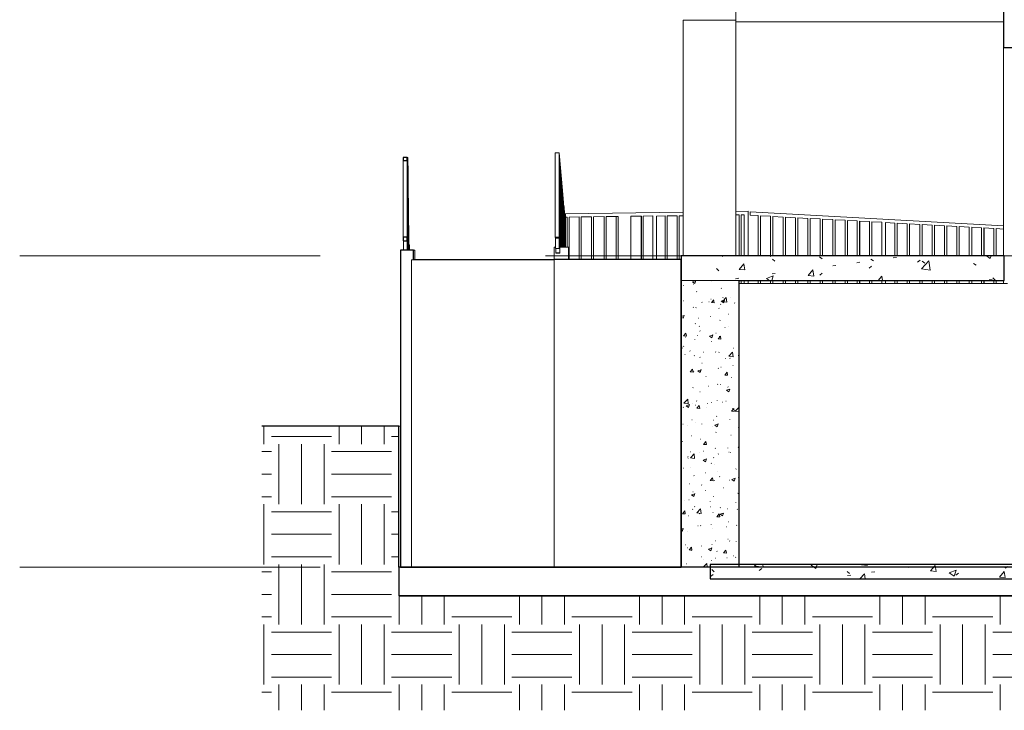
# Model space of a CAD drawing. Header units: millimetres. Extents: x -50720 to 257112, y -21425 to 36888.
# Tile 2 of 6: x 202310 to 212713, y 19340 to 26634. Entities that reach past the tile are written whole.
import ezdxf

# ---------------------------------------------------------------- set-up
doc = ezdxf.new("R2010")
doc.units = ezdxf.units.MM
doc.header["$LTSCALE"] = 500
doc.header["$MEASUREMENT"] = 0
doc.linetypes.add('Centre', pattern=[31.75, 6.35, -4.7625, 15.875, -4.7625])
for name, color, linetype, lineweight in [('A-COLS', 52, 'CONTINUOUS', 9), ('A-FLOR', 192, 'CONTINUOUS', 9), ('A-FLOR-HRAL', 26, 'CONTINUOUS', 9), ('A-FLOR-LEVL', 44, 'CONTINUOUS', 9), ('A-FLOR-PATT', 8, 'CONTINUOUS', 25), ('A-GENM', 13, 'CONTINUOUS', 9), ('A-WALL', 113, 'CONTINUOUS', 9), ('A-WALL-PATT', 111, 'CONTINUOUS', 25), ('C-BLDG-PADS', 91, 'CONTINUOUS', 9), ('C-TOPO', 7, 'CONTINUOUS', 9)]:
    doc.layers.add(name, color=color, linetype=linetype, lineweight=lineweight)
pattern_1 = [(50, (217669.1, 28579.95), (728.737, -63.756), [76.2, -838.2]), (355, (217669.1, 28579.95), (-140.97, 764.23), [60.96, -670.56]), (100.451, (217729.8, 28574.64), (587.77, 700.467), [64.76, -712.36]), (46.184, (217669.1, 28783.15), (1084.316, -168.17), [114.3, -1257.3]), (96.636, (217759.5, 28769.1), (949.61, 989.71), [97.14, -1068.54]), (351.184, (217669.1, 28783.2), (949.62, 989.7), [91.44, -1005.84]), (21, (217770.7, 28732.35), (606.458, -409.06), [76.2, -838.2]), (326, (217770.7, 28732.35), (247.21, 736.753), [60.96, -670.56]), (71.451, (217821.2, 28698.26), (853.67, 327.685), [64.76, -712.36]), (37.5, (217669.1, 28579.95), (12.3547, 338.22), [33.528, -628.904, 33.528, -647.192, -673.1]), (37.5, (217669.1, 28579.95), (12.3547, 338.22), [-1343.152, 33.528, -639.572]), (7.5, (217669.1, 28579.95), (267.279, 400.722), [33.528, -354.584, 33.528, -613.664, -256.54]), (7.5, (217669.1, 28579.95), (267.279, 400.722), [-1035.304, 33.528, -223.012]), (327.5, (217442.52, 28579.95), (542.3633, -22.9153), [33.528, -220.472, 33.528, -1810.512]), (327.5, (217442.52, 28579.95), (542.3633, -22.9153), [-287.528, -758.952, 33.528, -1018.032]), (317.5, (217340.92, 28579.95), (592.517, 101.707), [33.528, -296.672, 33.528, -1239.52]), (317.5, (217340.92, 28579.95), (592.517, 101.707), [-363.728, -492.76, 33.528, -713.232])]
pattern_2 = [(0, (217669.1, 28579.95), (635, 635), [635, -635]), (0, (217669.1, 28818.1), (635, 635), [635, -635]), (0, (217669.1, 29056.2), (635, 635), [635, -635]), (90, (217748.47, 29135.6), (-635, 635), [635, -635]), (90, (217986.6, 29135.6), (-635, 635), [635, -635]), (90, (218224.7, 29135.6), (-635, 635), [635, -635])]

# ---------------------------------------------------------------- blocks, each defined once
blk = doc.blocks.new('Columns 3 - Columns 1-4951646-Section 2')
at = {"layer": 'A-COLS'}
for p, q in [((-119271, 4290), (-118715, 4290)), ((-119271, 1800), (-119271, 4290)), ((-118715, 1800), (-118715, 4290))]:
    blk.add_line(p, q, dxfattribs=at)
blk = doc.blocks.new('Walls 14 - Walls 14-5059087-Section 2')
at = {"layer": 'A-WALL', "lineweight": 25}
for p, q in [((-122119, 1860), (-122258, 1860)), ((-122258, 1860), (-122258, -1490)), ((-122119, 1757), (-122119, 1860)), ((-122258, -1490), (-122142, -1490))]:
    blk.add_line(p, q, dxfattribs=at)
at = {"layer": 'A-WALL'}
for p, q in [((-122106, 1860), (-122119, 1860)), ((-122104, 1757), (-122106, 1860)), ((-122142, -1490), (-122142, 1757)), ((-122142, 1757), (-122119, 1757))]:
    blk.add_line(p, q, dxfattribs=at)
blk = doc.blocks.new('Generic Models 1 - Generic Models 1-5060363-Section 2')
at = {"layer": 'A-GENM'}
for p, q in [((-122119, 1757), (-122142, 1757)), ((-122142, 1757), (-122142, -1490)), ((-120632, -1490), (-120632, 1757))]:
    blk.add_line(p, q, dxfattribs=at)
at = {"layer": 'A-GENM', "lineweight": 25}
for p, q in [((-120632, 1757), (-122119, 1757)), ((-122142, -1490), (-120632, -1490))]:
    blk.add_line(p, q, dxfattribs=at)
blk = doc.blocks.new('Stairs2 - Stairs2-5060900-Section 2')
at = {"layer": 'A-GENM', "lineweight": 25}
for p, q in [((-119290, 1762), (-120632, 1762)), ((-120632, 1762), (-120632, 1757)), ((-119290, -1490), (-119290, 1762)), ((-120632, -1490), (-119290, -1490))]:
    blk.add_line(p, q, dxfattribs=at)
at = {"layer": 'A-GENM'}
blk.add_line((-120632, 1757), (-120632, -1490), dxfattribs=at)
blk = doc.blocks.new('Stairs6 - Stairs6-5065628-Section 2')
at = {"layer": 'A-GENM'}
for p, q in [((-120632, 1762), (-120632, 1892)), ((-120632, 1892), (-120620, 1892)), ((-120575, 1892), (-120482, 1892)), ((-120482, 1892), (-120482, 1762))]:
    blk.add_line(p, q, dxfattribs=at)
blk = doc.blocks.new('Railings 1 - Railings 1-5079100-Section 2')
at = {"layer": 'A-FLOR-HRAL', "lineweight": 25}
for p, q in [((-122187, 2838), (-122228, 2838)), ((-122228, 2838), (-122228, 2808)), ((-122187, 2808), (-122187, 2838)), ((-122228, 2808), (-122187, 2808)), ((-122187, 1997), (-122228, 1997)), ((-122228, 1997), (-122228, 1957)), ((-122187, 1957), (-122187, 1997)), ((-122228, 1957), (-122187, 1957))]:
    blk.add_line(p, q, dxfattribs=at)
at = {"layer": 'A-FLOR-HRAL'}
for p, q in [((-122178, 2838), (-122187, 2838)), ((-122168, 1917), (-122178, 2838)), ((-122228, 1997), (-122228, 2808)), ((-122187, 2808), (-122187, 2808)), ((-122187, 2808), (-122187, 1997)), ((-122187, 1997), (-122187, 2808)), ((-122187, 2808), (-122186, 2808)), ((-122186, 2808), (-122186, 1997)), ((-122186, 1997), (-122186, 2808)), ((-122186, 2808), (-122186, 2808)), ((-122186, 2808), (-122186, 1997)), ((-122185, 1997), (-122185, 2808)), ((-122185, 2808), (-122185, 2808)), ((-122185, 2808), (-122185, 1997)), ((-122185, 1997), (-122185, 2808)), ((-122185, 2808), (-122184, 2808)), ((-122184, 1997), (-122184, 2808)), ((-122184, 2808), (-122184, 2808)), ((-122184, 2808), (-122184, 1997)), ((-122184, 2808), (-122184, 1997)), ((-122183, 1997), (-122183, 2808)), ((-122183, 2808), (-122182, 2808)), ((-122183, 1997), (-122183, 2808)), ((-122183, 2808), (-122183, 2808)), ((-122183, 2808), (-122183, 1997)), ((-122182, 1997), (-122182, 2808)), ((-122182, 2808), (-122181, 2808)), ((-122182, 1997), (-122182, 2808)), ((-122182, 2808), (-122182, 2808)), ((-122182, 2808), (-122182, 1997)), ((-122182, 2808), (-122182, 1997)), ((-122181, 1997), (-122181, 2808)), ((-122181, 2808), (-122180, 2808)), ((-122181, 2808), (-122181, 1997)), ((-122180, 1997), (-122180, 2808)), ((-122180, 2808), (-122180, 2808)), ((-122180, 2808), (-122180, 1997)), ((-122180, 1997), (-122180, 2808)), ((-122180, 2808), (-122179, 2808)), ((-122180, 2808), (-122180, 1997)), ((-122179, 2808), (-122179, 1997)), ((-122179, 1997), (-122179, 2808)), ((-122179, 2808), (-122178, 2808)), ((-122178, 1997), (-122178, 2808)), ((-122178, 2808), (-122178, 2808)), ((-122178, 2808), (-122178, 2789)), ((-122178, 2808), (-122178, 1997)), ((-122178, 2789), (-122178, 1997)), ((-122178, 1997), (-122178, 2781)), ((-122178, 2781), (-122177, 2727)), ((-122177, 2727), (-122177, 1997)), ((-122176, 1947), (-122176, 2655)), ((-122176, 2655), (-122176, 2601)), ((-122176, 2601), (-122176, 1892)), ((-122177, 1997), (-122177, 2508)), ((-122177, 2508), (-122176, 2452)), ((-122175, 1884), (-122175, 2594)), ((-122175, 2594), (-122175, 2538)), ((-122175, 2538), (-122175, 1860)), ((-122175, 1860), (-122175, 2531)), ((-122175, 2531), (-122174, 2481)), ((-122176, 2452), (-122176, 1955)), ((-122174, 2481), (-122174, 1860)), ((-122174, 1860), (-122174, 2473)), ((-122174, 2473), (-122174, 2417)), ((-122174, 2417), (-122174, 1860)), ((-122173, 1860), (-122173, 2409)), ((-122173, 2409), (-122173, 2355)), ((-122173, 2355), (-122173, 1860)), ((-122173, 1860), (-122173, 2347)), ((-122173, 2347), (-122172, 2290)), ((-122172, 2290), (-122172, 1860)), ((-122172, 1860), (-122172, 2277)), ((-122172, 2277), (-122171, 2221)), ((-122171, 2221), (-122171, 1860)), ((-122171, 1860), (-122171, 2210)), ((-122171, 2210), (-122171, 2155)), ((-122171, 2155), (-122171, 1860)), ((-122171, 1860), (-122171, 2148)), ((-122171, 2148), (-122170, 2094)), ((-122170, 2094), (-122170, 1860)), ((-122170, 1860), (-122170, 2086)), ((-122170, 2086), (-122169, 2031)), ((-122187, 1997), (-122187, 1997)), ((-122186, 1997), (-122187, 1997)), ((-122186, 1997), (-122186, 1997)), ((-122185, 1997), (-122185, 1997)), ((-122184, 1997), (-122185, 1997)), ((-122184, 1997), (-122184, 1997)), ((-122182, 1997), (-122183, 1997)), ((-122183, 1997), (-122183, 1997)), ((-122181, 1997), (-122182, 1997)), ((-122182, 1997), (-122182, 1997)), ((-122180, 1997), (-122181, 1997)), ((-122180, 1997), (-122180, 1997)), ((-122179, 1997), (-122180, 1997)), ((-122178, 1997), (-122179, 1997)), ((-122178, 1997), (-122178, 1997)), ((-122177, 1997), (-122178, 1997)), ((-122176, 1955), (-122177, 1997)), ((-122177, 1997), (-122177, 1997)), ((-122169, 2031), (-122169, 1860)), ((-122169, 1860), (-122169, 2020)), ((-122169, 2020), (-122169, 1968)), ((-122226, 1860), (-122226, 1957)), ((-122187, 1957), (-122186, 1957)), ((-122186, 1957), (-122186, 1860)), ((-122185, 1860), (-122185, 1957)), ((-122185, 1957), (-122179, 1957)), ((-122179, 1957), (-122179, 1860)), ((-122179, 1860), (-122179, 1957)), ((-122179, 1957), (-122177, 1957)), ((-122177, 1957), (-122176, 1860)), ((-122176, 1892), (-122176, 1947)), ((-122175, 1860), (-122175, 1884)), ((-122169, 1968), (-122169, 1860)), ((-122169, 1860), (-122169, 1960)), ((-122169, 1960), (-122168, 1908)), ((-122161, 1917), (-122168, 1917)), ((-122168, 1908), (-122168, 1860)), ((-122168, 1860), (-122168, 1901)), ((-122168, 1901), (-122168, 1882)), ((-122168, 1882), (-122167, 1882)), ((-122167, 1882), (-122167, 1860)), ((-122167, 1860), (-122167, 1882)), ((-122167, 1882), (-122167, 1882)), ((-122167, 1882), (-122167, 1860)), ((-122166, 1860), (-122166, 1882)), ((-122166, 1882), (-122165, 1882)), ((-122166, 1860), (-122166, 1882)), ((-122166, 1882), (-122166, 1882)), ((-122166, 1882), (-122166, 1860)), ((-122165, 1860), (-122165, 1882)), ((-122165, 1882), (-122164, 1882)), ((-122165, 1882), (-122165, 1860)), ((-122164, 1860), (-122164, 1882)), ((-122164, 1882), (-122163, 1882)), ((-122164, 1860), (-122164, 1882)), ((-122164, 1882), (-122164, 1882)), ((-122164, 1882), (-122164, 1860)), ((-122164, 1882), (-122164, 1860)), ((-122163, 1860), (-122163, 1882)), ((-122163, 1882), (-122163, 1882)), ((-122163, 1882), (-122163, 1860)), ((-122163, 1882), (-122163, 1860)), ((-122162, 1860), (-122162, 1882)), ((-122162, 1882), (-122161, 1882)), ((-122162, 1860), (-122162, 1882)), ((-122162, 1882), (-122162, 1882)), ((-122162, 1882), (-122162, 1860)), ((-122160, 1860), (-122161, 1917)), ((-122161, 1882), (-122161, 1860)), ((-122161, 1860), (-122161, 1882)), ((-122161, 1882), (-122161, 1882)), ((-122161, 1882), (-122161, 1860))]:
    blk.add_line(p, q, dxfattribs=at)
blk = doc.blocks.new('Railings 2 - Railings 2-5095351-Section 2')
at = {"layer": 'A-FLOR-HRAL'}
for p, q in [((-120621, 1998), (-120621, 2888)), ((-120621, 2888), (-120580, 2888)), ((-120546, 2490), (-120580, 2888)), ((-120580, 2888), (-120580, 1998)), ((-120580, 2029), (-120580, 2849)), ((-120580, 2849), (-120579, 2843)), ((-120579, 2843), (-120579, 2024)), ((-120579, 2023), (-120579, 2842)), ((-120579, 2842), (-120579, 2837)), ((-120579, 2837), (-120579, 2017)), ((-120579, 2016), (-120579, 2836)), ((-120579, 2836), (-120578, 2830)), ((-120578, 2830), (-120578, 2010)), ((-120578, 2009), (-120578, 2829)), ((-120578, 2829), (-120578, 2823)), ((-120578, 2823), (-120578, 2003)), ((-120577, 2002), (-120577, 2822)), ((-120577, 2822), (-120577, 2817)), ((-120577, 2817), (-120577, 1996)), ((-120577, 1995), (-120577, 2816)), ((-120577, 2816), (-120576, 2810)), ((-120576, 2810), (-120576, 1990)), ((-120576, 1988), (-120576, 2809)), ((-120576, 2809), (-120576, 2803)), ((-120576, 2803), (-120576, 1983)), ((-120576, 1982), (-120576, 2802)), ((-120576, 2802), (-120575, 2796)), ((-120575, 2796), (-120575, 1976)), ((-120575, 1975), (-120575, 2795)), ((-120575, 2795), (-120575, 2789)), ((-120575, 2789), (-120575, 1969)), ((-120574, 1967), (-120574, 2786)), ((-120574, 2786), (-120574, 2781)), ((-120574, 2781), (-120574, 1961)), ((-120574, 1960), (-120574, 2780)), ((-120574, 2780), (-120573, 2774)), ((-120573, 2774), (-120573, 1954)), ((-120573, 1953), (-120573, 2773)), ((-120573, 2773), (-120573, 2767)), ((-120573, 2767), (-120573, 1948)), ((-120573, 1947), (-120573, 2766)), ((-120573, 2766), (-120572, 2761)), ((-120572, 2761), (-120572, 1941)), ((-120572, 1940), (-120572, 2760)), ((-120572, 2760), (-120572, 2754)), ((-120572, 2754), (-120572, 1934)), ((-120572, 1933), (-120572, 2753)), ((-120572, 2753), (-120571, 2747)), ((-120571, 2747), (-120571, 1927)), ((-120571, 2747), (-120571, 2747)), ((-120571, 1926), (-120571, 2746)), ((-120571, 2746), (-120570, 2741)), ((-120571, 2741), (-120570, 2741)), ((-120570, 2741), (-120570, 1920)), ((-120570, 1919), (-120570, 2740)), ((-120570, 2740), (-120570, 2734)), ((-120570, 2734), (-120570, 1914)), ((-120570, 1912), (-120570, 2733)), ((-120570, 2733), (-120569, 2727)), ((-120569, 2727), (-120569, 1907)), ((-120569, 1906), (-120569, 2726)), ((-120569, 2726), (-120569, 2720)), ((-120569, 2720), (-120569, 1900)), ((-120569, 1899), (-120569, 2719)), ((-120569, 2719), (-120568, 2713)), ((-120568, 2713), (-120568, 1893)), ((-120568, 1892), (-120568, 2710)), ((-120568, 2710), (-120567, 2705)), ((-120567, 2705), (-120567, 1892)), ((-120567, 1892), (-120567, 2704)), ((-120567, 2704), (-120567, 2698)), ((-120567, 2698), (-120567, 1892)), ((-120567, 1892), (-120567, 2697)), ((-120567, 2697), (-120566, 2691)), ((-120566, 2691), (-120566, 1892)), ((-120566, 1892), (-120566, 2690)), ((-120566, 2690), (-120566, 2685)), ((-120566, 2685), (-120566, 1892)), ((-120566, 1892), (-120566, 2684)), ((-120566, 2684), (-120565, 2678)), ((-120565, 2678), (-120565, 1892)), ((-120565, 1892), (-120565, 2677)), ((-120565, 2677), (-120565, 2671)), ((-120565, 2671), (-120565, 1892)), ((-120565, 1892), (-120565, 2670)), ((-120565, 2670), (-120564, 2665)), ((-120564, 2665), (-120564, 1892)), ((-120564, 1892), (-120564, 2664)), ((-120564, 2664), (-120563, 2658)), ((-120563, 2658), (-120563, 1892)), ((-120563, 1892), (-120563, 2657)), ((-120563, 2657), (-120563, 2651)), ((-120563, 2651), (-120563, 1892)), ((-120563, 1892), (-120563, 2650)), ((-120563, 2650), (-120562, 2644)), ((-120562, 2644), (-120562, 1892)), ((-120562, 1892), (-120562, 2643)), ((-120562, 2643), (-120562, 2637)), ((-120562, 2637), (-120562, 1892)), ((-120562, 1892), (-120562, 2634)), ((-120562, 2634), (-120561, 2629)), ((-120561, 2629), (-120561, 1892)), ((-120561, 1892), (-120561, 2628)), ((-120561, 2628), (-120560, 2622)), ((-120560, 2622), (-120560, 1892)), ((-120560, 1892), (-120560, 2621)), ((-120560, 2621), (-120560, 2615)), ((-120560, 2615), (-120560, 1892)), ((-120560, 1892), (-120560, 2614)), ((-120560, 2614), (-120559, 2609)), ((-120559, 2609), (-120559, 1892)), ((-120559, 1892), (-120559, 2608)), ((-120559, 2608), (-120559, 2602)), ((-120559, 2602), (-120559, 1892)), ((-120559, 1892), (-120559, 2601)), ((-120559, 2601), (-120558, 2595)), ((-120558, 2595), (-120558, 1892)), ((-120558, 1892), (-120558, 2594)), ((-120558, 2594), (-120558, 2589)), ((-120558, 2589), (-120558, 1892)), ((-120557, 1892), (-120557, 2588)), ((-120557, 2588), (-120557, 2582)), ((-120557, 2582), (-120557, 1892)), ((-120557, 1892), (-120557, 2581)), ((-120557, 2581), (-120556, 2575)), ((-120556, 2575), (-120556, 1892)), ((-120556, 1892), (-120556, 2574)), ((-120556, 2574), (-120556, 2568)), ((-120556, 2568), (-120556, 1892)), ((-120556, 1892), (-120556, 2567)), ((-120556, 2567), (-120555, 2561)), ((-120555, 2561), (-120555, 1892)), ((-120555, 1892), (-120555, 2558)), ((-120555, 2558), (-120555, 2553)), ((-120555, 2553), (-120555, 1892)), ((-120554, 1892), (-120554, 2552)), ((-120554, 2552), (-120554, 2546)), ((-120554, 2546), (-120554, 1892)), ((-120554, 1892), (-120554, 2545)), ((-120554, 2545), (-120553, 2539)), ((-120553, 2539), (-120553, 1892)), ((-120553, 1892), (-120553, 2538)), ((-120553, 2538), (-120553, 2533)), ((-120553, 2533), (-120553, 1892)), ((-120553, 1892), (-120553, 2532)), ((-120553, 2532), (-120552, 2526)), ((-120552, 2526), (-120552, 1892)), ((-120552, 1892), (-120552, 2525)), ((-120552, 2525), (-120552, 2519)), ((-120552, 2519), (-120552, 1892)), ((-120552, 1892), (-120552, 2518)), ((-120552, 2518), (-120551, 2513)), ((-120551, 2513), (-120551, 1892)), ((-120551, 1892), (-120551, 2512)), ((-120551, 2512), (-120551, 2506)), ((-120551, 2506), (-120551, 1892)), ((-120550, 1892), (-120550, 2505)), ((-120550, 2505), (-120550, 2499)), ((-120550, 2499), (-120550, 1892)), ((-120550, 1892), (-120550, 2498)), ((-120550, 2498), (-120549, 2492)), ((-120549, 2492), (-120549, 1892)), ((-120549, 1892), (-120549, 2491)), ((-120549, 2491), (-120549, 2485)), ((-120549, 2485), (-120549, 1892)), ((-120549, 1892), (-120549, 2484)), ((-120549, 2484), (-120548, 2479)), ((-120548, 2479), (-120548, 1892)), ((-120548, 1892), (-120548, 2478)), ((-120548, 2478), (-120548, 2472)), ((-120548, 2472), (-120548, 1892)), ((-120547, 1892), (-120547, 2471)), ((-120547, 2471), (-120547, 2465)), ((-120547, 2465), (-120547, 1892)), ((-120547, 1892), (-120547, 2464)), ((-120547, 2464), (-120546, 2459)), ((-120535, 2364), (-120546, 2490)), ((-120546, 2459), (-120546, 1892)), ((-120546, 1892), (-120546, 2458)), ((-120546, 2458), (-120546, 2452)), ((-120546, 2452), (-120546, 1892)), ((-120546, 1892), (-120546, 2451)), ((-120546, 2451), (-120545, 2445)), ((-120545, 2445), (-120545, 1892)), ((-120545, 1892), (-120545, 2444)), ((-120545, 2444), (-120545, 2438)), ((-120545, 2438), (-120545, 1892)), ((-120545, 1892), (-120545, 2437)), ((-120545, 2437), (-120544, 2432)), ((-120544, 2432), (-120544, 1892)), ((-120544, 1892), (-120544, 2431)), ((-120544, 2431), (-120543, 2425)), ((-120543, 2425), (-120543, 1892)), ((-120543, 1892), (-120543, 2424)), ((-120543, 2424), (-120543, 2418)), ((-120543, 2418), (-120543, 1892)), ((-120543, 1892), (-120543, 2417)), ((-120543, 2417), (-120542, 2411)), ((-120542, 1892), (-120542, 2411)), ((-120542, 2411), (-120542, 2405)), ((-120542, 2411), (-120542, 1892)), ((-120542, 2405), (-120542, 1892)), ((-120542, 1892), (-120542, 2404)), ((-120542, 2404), (-120541, 2398)), ((-120541, 2398), (-120541, 1892)), ((-120541, 1892), (-120541, 2397)), ((-120541, 2397), (-120541, 2392)), ((-120541, 2392), (-120541, 1892)), ((-120540, 1892), (-120540, 2391)), ((-120540, 2391), (-120540, 2385)), ((-120540, 2385), (-120540, 1892)), ((-120540, 1892), (-120540, 2384)), ((-120540, 2384), (-120539, 2378)), ((-120539, 2378), (-120539, 1892)), ((-120539, 1892), (-120539, 2377)), ((-120539, 2377), (-120539, 2372)), ((-120539, 2372), (-120539, 1892)), ((-120539, 1892), (-120539, 2371)), ((-120539, 2371), (-120538, 2365)), ((-120538, 2365), (-120538, 1892)), ((-120538, 1892), (-120538, 2364)), ((-120538, 2364), (-120538, 2358)), ((-120538, 2364), (-120535, 2364)), ((-120538, 2358), (-120538, 1892)), ((-120538, 1892), (-120538, 2357)), ((-120538, 2357), (-120537, 2351)), ((-120537, 2351), (-120537, 1892)), ((-120537, 1892), (-120537, 2350)), ((-120537, 2350), (-120536, 2345)), ((-120536, 1892), (-120536, 2351)), ((-120536, 2351), (-120536, 2345)), ((-120536, 2345), (-120536, 1892)), ((-120536, 2345), (-120536, 1892)), ((-120536, 2343), (-120535, 2337)), ((-120536, 1892), (-120536, 2343)), ((-120535, 2345), (-120535, 2364)), ((-120529, 2317), (-120535, 2345)), ((-120535, 2337), (-120535, 1892)), ((-120535, 1892), (-120535, 2334)), ((-120535, 2334), (-120535, 2328)), ((-120535, 2328), (-120535, 1892)), ((-120535, 1892), (-120535, 2303)), ((-120535, 2303), (-120534, 2300)), ((-120534, 1892), (-120534, 2300)), ((-120534, 2300), (-120533, 2297)), ((-120534, 2300), (-120534, 1892)), ((-120533, 1892), (-120533, 2297)), ((-120533, 2297), (-120533, 2294)), ((-120533, 2297), (-120533, 1892)), ((-120533, 1892), (-120533, 2294)), ((-120533, 2294), (-120532, 2291)), ((-120533, 2294), (-120533, 1892)), ((-120532, 1892), (-120532, 2291)), ((-120532, 2291), (-120532, 2288)), ((-120532, 2291), (-120532, 1892)), ((-120523, 2243), (-120529, 2317)), ((-120532, 1892), (-120532, 2288)), ((-120532, 2288), (-120531, 2285)), ((-120532, 2288), (-120532, 1892)), ((-120531, 1892), (-120531, 2285)), ((-120531, 2285), (-120531, 2282)), ((-120531, 2285), (-120531, 1892)), ((-120531, 2282), (-120531, 1892)), ((-120530, 1892), (-120530, 2281)), ((-120530, 2281), (-120530, 2279)), ((-120530, 2279), (-120530, 1892)), ((-120530, 1892), (-120530, 2278)), ((-120530, 2278), (-120529, 2276)), ((-120529, 2280), (-120529, 2276)), ((-120529, 1892), (-120529, 2280)), ((-120529, 2276), (-120529, 1892)), ((-120529, 2276), (-120529, 1892)), ((-120529, 1892), (-120529, 2275)), ((-120529, 2275), (-120528, 2269)), ((-120528, 2269), (-120528, 1892)), ((-120528, 1892), (-120528, 2268)), ((-120528, 2268), (-120528, 2262)), ((-120528, 2262), (-120528, 1892)), ((-120528, 1892), (-120528, 2261)), ((-120528, 2261), (-120527, 2256)), ((-120527, 2256), (-120527, 1892)), ((-120527, 1892), (-120527, 2254)), ((-120527, 2254), (-120527, 2249)), ((-120527, 2249), (-120527, 1892)), ((-120526, 1892), (-120526, 2248)), ((-120526, 2248), (-120526, 2242)), ((-120526, 2242), (-120526, 1892)), ((-120526, 1892), (-120526, 2241)), ((-120526, 2241), (-120525, 2235)), ((-120525, 2235), (-120525, 1892)), ((-120525, 1892), (-120525, 2234)), ((-120525, 2234), (-120525, 2228)), ((-120525, 2228), (-120525, 1892)), ((-120525, 1892), (-120525, 2227)), ((-120525, 2227), (-120524, 2221)), ((-120524, 2221), (-120524, 1892)), ((-120524, 1892), (-120524, 2220)), ((-120524, 2220), (-120524, 2214)), ((-120524, 2214), (-120524, 1892)), ((-120524, 1892), (-120524, 2213)), ((-120524, 2213), (-120523, 2210)), ((-120514, 2243), (-120523, 2243)), ((-120523, 2210), (-120523, 1892)), ((-120523, 2208), (-120523, 1892)), ((-120523, 1892), (-120523, 2208)), ((-120523, 2208), (-120523, 2208)), ((-120522, 1892), (-120522, 2208)), ((-120522, 2208), (-120521, 2208)), ((-120522, 1892), (-120522, 2208)), ((-120522, 2208), (-120522, 2208)), ((-120522, 2208), (-120522, 1892)), ((-120521, 1892), (-120521, 2208)), ((-120521, 2208), (-120520, 2208)), ((-120521, 1892), (-120521, 2208)), ((-120521, 2208), (-120521, 2208)), ((-120521, 2208), (-120521, 1892)), ((-120521, 2208), (-120521, 1892)), ((-120520, 1892), (-120520, 2208)), ((-120520, 2208), (-120519, 2208)), ((-120520, 1892), (-120520, 2208)), ((-120520, 2208), (-120520, 2208)), ((-120520, 2208), (-120520, 1892)), ((-120520, 2208), (-120520, 1892)), ((-120519, 1892), (-120519, 2208)), ((-120519, 2208), (-120518, 2208)), ((-120519, 2208), (-120519, 1892)), ((-120518, 1892), (-120518, 2208)), ((-120518, 2208), (-120517, 2208)), ((-120518, 1892), (-120518, 2208)), ((-120518, 2208), (-120518, 2208)), ((-120518, 2208), (-120518, 1892)), ((-120518, 2208), (-120518, 1892)), ((-120517, 2208), (-120517, 1892)), ((-120517, 1892), (-120517, 2208)), ((-120517, 2208), (-120517, 2208)), ((-120517, 2208), (-120517, 1892)), ((-120517, 1892), (-120517, 2208)), ((-120517, 2208), (-120516, 2208)), ((-120516, 1892), (-120516, 2208)), ((-120516, 2208), (-120515, 2208)), ((-120516, 2208), (-120516, 1892)), ((-120515, 1892), (-120515, 2208)), ((-120515, 2208), (-120515, 2208)), ((-120515, 2208), (-120515, 1892)), ((-120515, 1892), (-120515, 2208)), ((-120515, 2208), (-120514, 2208)), ((-120515, 2208), (-120515, 1892)), ((-120514, 1892), (-120514, 2243)), ((-120514, 2208), (-120514, 1892)), ((-120514, 2208), (-120514, 1892)), ((-120514, 1892), (-120514, 2208)), ((-120514, 2208), (-120514, 2208)), ((-120620, 1987), (-120621, 1998)), ((-120580, 1998), (-120621, 1998)), ((-120620, 1879), (-120620, 1987)), ((-120620, 1987), (-120579, 1987)), ((-120579, 2024), (-120580, 2029)), ((-120580, 1998), (-120579, 1987)), ((-120579, 2017), (-120579, 2023)), ((-120578, 2010), (-120579, 2016)), ((-120579, 1987), (-120579, 1879)), ((-120579, 1877), (-120579, 1985)), ((-120579, 1985), (-120575, 1936)), ((-120578, 2003), (-120578, 2009)), ((-120577, 1996), (-120577, 2002)), ((-120576, 1990), (-120577, 1995)), ((-120576, 1983), (-120576, 1988)), ((-120575, 1976), (-120576, 1982)), ((-120620, 1877), (-120620, 1879)), ((-120620, 1879), (-120579, 1879)), ((-120620, 1877), (-120579, 1877)), ((-120616, 1830), (-120616, 1877)), ((-120579, 1936), (-120575, 1936)), ((-120579, 1879), (-120579, 1877)), ((-120575, 1969), (-120575, 1975)), ((-120575, 1936), (-120575, 1830)), ((-120574, 1961), (-120574, 1967)), ((-120573, 1954), (-120574, 1960)), ((-120574, 1828), (-120574, 1934)), ((-120574, 1934), (-120571, 1892)), ((-120573, 1948), (-120573, 1953)), ((-120572, 1941), (-120573, 1947)), ((-120572, 1934), (-120572, 1940)), ((-120571, 1927), (-120572, 1933)), ((-120570, 1920), (-120571, 1926)), ((-120570, 1914), (-120570, 1919)), ((-120569, 1907), (-120570, 1912)), ((-120569, 1900), (-120569, 1906)), ((-120568, 1893), (-120569, 1899)), ((-120616, 1828), (-120616, 1830)), ((-120616, 1830), (-120575, 1830)), ((-120616, 1828), (-120574, 1828)), ((-120575, 1830), (-120574, 1828))]:
    blk.add_line(p, q, dxfattribs=at)
blk = doc.blocks.new('Walls 52 - Walls 52-5252689-Section 2')
at = {"layer": 'A-WALL'}
for p, q in [((-118715, 4510), (-118715, 4625)), ((-118715, 4290), (-118715, 4500)), ((-115886, 4272), (-118715, 4272))]:
    blk.add_line(p, q, dxfattribs=at)
blk = doc.blocks.new('Railings 5 - Railings 5-5293690-Section 2')
at = {"layer": 'A-FLOR-HRAL'}
for p, q in [((-119271, 2261), (-120518, 2243)), ((-120514, 2208), (-120496, 2209)), ((-120496, 1892), (-120496, 2209)), ((-120496, 2209), (-120496, 1892)), ((-120475, 2209), (-120369, 2211)), ((-120475, 1762), (-120475, 2209)), ((-120369, 1762), (-120369, 2211)), ((-120369, 2211), (-120369, 1762)), ((-120348, 2211), (-120240, 2212)), ((-120348, 1762), (-120348, 2211)), ((-120240, 1762), (-120240, 2212)), ((-120240, 2212), (-120240, 1762)), ((-120219, 2213), (-120105, 2214)), ((-120219, 1762), (-120219, 2213)), ((-120105, 1762), (-120105, 2214)), ((-120105, 2214), (-120105, 1762)), ((-120084, 2215), (-119979, 2216)), ((-120084, 1762), (-120084, 2215)), ((-119979, 1762), (-119979, 2216)), ((-119979, 2216), (-119979, 1762)), ((-119977, 1762), (-119977, 2216)), ((-119977, 2216), (-119958, 2216)), ((-119958, 1762), (-119958, 2216)), ((-119958, 2216), (-119958, 1762)), ((-119824, 2218), (-119712, 2220)), ((-119824, 1762), (-119824, 2218)), ((-119713, 1762), (-119713, 2220)), ((-119712, 2220), (-119712, 1762)), ((-119692, 2220), (-119592, 2221)), ((-119692, 1762), (-119692, 2220)), ((-119592, 1762), (-119592, 2221)), ((-119592, 2221), (-119592, 1762)), ((-119553, 2220), (-119461, 2221)), ((-119553, 1762), (-119553, 2220)), ((-119462, 1762), (-119462, 2221)), ((-119461, 2221), (-119461, 1762)), ((-119440, 2222), (-119334, 2223)), ((-119440, 1762), (-119440, 2222)), ((-119334, 1762), (-119334, 2223)), ((-119334, 2223), (-119334, 1762)), ((-119313, 2223), (-119271, 2224)), ((-119313, 1762), (-119313, 2223)), ((-118582, 2271), (-118715, 2269)), ((-118715, 2232), (-118677, 2232)), ((-118678, 1800), (-118678, 2232)), ((-118677, 2232), (-118677, 1800)), ((-118657, 1800), (-118657, 2233)), ((-118657, 2233), (-118627, 2233)), ((-118627, 1800), (-118627, 2233)), ((-118627, 2233), (-118627, 1800)), ((-118582, 1800), (-118582, 2271)), ((-118582, 2271), (-118582, 2271)), ((-118678, 1507), (-118678, 1540)), ((-118677, 1540), (-118677, 1507)), ((-118657, 1507), (-118657, 1540)), ((-118627, 1507), (-118627, 1540)), ((-118627, 1540), (-118627, 1507)), ((-118582, 1507), (-118582, 1540))]:
    blk.add_line(p, q, dxfattribs=at)
blk = doc.blocks.new('Railings 7 - Railings 7-5305378-Section 2')
at = {"layer": 'A-FLOR-HRAL'}
for p, q in [((-115886, 2117), (-118563, 2263)), ((-118563, 2263), (-118563, 2230)), ((-118563, 2263), (-118563, 2263)), ((-118563, 2230), (-118478, 2225)), ((-118478, 2225), (-118478, 1800)), ((-118453, 1800), (-118453, 2224)), ((-118453, 2224), (-118348, 2218)), ((-118452, 2224), (-118452, 1800)), ((-118348, 2218), (-118348, 1800)), ((-118323, 2216), (-118323, 1800)), ((-118323, 1800), (-118323, 2216)), ((-118323, 2216), (-118213, 2210)), ((-118213, 2210), (-118213, 1800)), ((-118188, 2209), (-118188, 1800)), ((-118188, 1800), (-118188, 2209)), ((-118188, 2209), (-118083, 2203)), ((-118083, 2203), (-118083, 1800)), ((-118058, 2202), (-118058, 1800)), ((-118058, 1800), (-118058, 2202)), ((-118058, 2202), (-117953, 2196)), ((-117953, 2196), (-117953, 1800)), ((-117928, 2195), (-117928, 1800)), ((-117928, 1800), (-117928, 2195)), ((-117928, 2195), (-117823, 2189)), ((-117823, 2189), (-117823, 1800)), ((-117798, 2188), (-117798, 1800)), ((-117798, 1800), (-117798, 2188)), ((-117798, 2188), (-117690, 2182)), ((-117690, 2182), (-117690, 1800)), ((-117665, 2181), (-117665, 1800)), ((-117665, 1800), (-117665, 2181)), ((-117665, 2181), (-117560, 2175)), ((-117560, 2175), (-117560, 1800)), ((-117535, 2174), (-117535, 1800)), ((-117535, 1800), (-117535, 2174)), ((-117535, 2174), (-117431, 2168)), ((-117431, 2168), (-117431, 1800)), ((-117406, 1800), (-117406, 2167)), ((-117406, 2167), (-117301, 2161)), ((-117405, 2167), (-117405, 1800)), ((-117301, 2161), (-117301, 1800)), ((-117276, 2160), (-117276, 1800)), ((-117276, 1800), (-117276, 2160)), ((-117276, 2160), (-117171, 2154)), ((-117171, 2154), (-117171, 1800)), ((-117134, 2151), (-117134, 1800)), ((-117134, 1800), (-117134, 2151)), ((-117134, 2151), (-117035, 2146)), ((-117035, 2146), (-117035, 1800)), ((-117010, 2145), (-117010, 1800)), ((-117010, 1800), (-117010, 2145)), ((-117010, 2145), (-116905, 2139)), ((-116905, 2139), (-116905, 1800)), ((-116880, 2137), (-116880, 1800)), ((-116880, 1800), (-116880, 2137)), ((-116880, 2137), (-116770, 2131)), ((-116770, 2131), (-116770, 1800)), ((-116745, 2130), (-116745, 1800)), ((-116745, 1800), (-116745, 2130)), ((-116745, 2130), (-116640, 2124)), ((-116640, 2124), (-116640, 1800)), ((-116615, 2123), (-116615, 1800)), ((-116615, 1800), (-116615, 2123)), ((-116615, 2123), (-116510, 2117)), ((-116510, 2117), (-116510, 1800)), ((-116485, 2116), (-116485, 1800)), ((-116485, 1800), (-116485, 2116)), ((-116485, 2116), (-116380, 2110)), ((-116380, 2110), (-116380, 1800)), ((-116355, 2109), (-116355, 1800)), ((-116355, 1800), (-116355, 2109)), ((-116355, 2109), (-116247, 2103)), ((-116247, 2103), (-116247, 1800)), ((-116222, 2102), (-116222, 1800)), ((-116222, 1800), (-116222, 2102)), ((-116222, 2102), (-116118, 2096)), ((-116118, 2096), (-116118, 1800)), ((-116093, 1800), (-116093, 2095)), ((-116093, 2095), (-115988, 2089)), ((-116092, 2095), (-116092, 1800)), ((-115988, 2089), (-115988, 1800)), ((-115963, 2088), (-115963, 1800)), ((-115963, 1800), (-115963, 2088)), ((-115963, 2088), (-115886, 2083)), ((-112135, 1800), (-112135, 1820)), ((-112134, 1820), (-112134, 1800)), ((-112030, 1820), (-112030, 1800)), ((-112005, 1800), (-112005, 1820)), ((-112004, 1820), (-112004, 1800)), ((-111897, 1820), (-111897, 1800)), ((-111872, 1820), (-111872, 1800)), ((-111872, 1800), (-111872, 1820)), ((-118478, 1540), (-118478, 1507)), ((-118453, 1507), (-118453, 1540)), ((-118452, 1540), (-118452, 1507)), ((-118348, 1540), (-118348, 1507)), ((-118323, 1540), (-118323, 1507)), ((-118323, 1507), (-118323, 1540)), ((-118213, 1540), (-118213, 1507)), ((-118188, 1540), (-118188, 1507)), ((-118188, 1507), (-118188, 1540)), ((-118083, 1540), (-118083, 1507)), ((-118058, 1540), (-118058, 1507)), ((-118058, 1507), (-118058, 1540)), ((-117953, 1540), (-117953, 1507)), ((-117928, 1540), (-117928, 1507)), ((-117928, 1507), (-117928, 1540)), ((-117823, 1540), (-117823, 1507)), ((-117798, 1540), (-117798, 1507)), ((-117798, 1507), (-117798, 1540)), ((-117690, 1540), (-117690, 1507)), ((-117665, 1540), (-117665, 1507)), ((-117665, 1507), (-117665, 1540)), ((-117560, 1540), (-117560, 1507)), ((-117535, 1540), (-117535, 1507)), ((-117535, 1507), (-117535, 1540)), ((-117431, 1540), (-117431, 1507)), ((-117406, 1507), (-117406, 1540)), ((-117405, 1540), (-117405, 1507)), ((-117301, 1540), (-117301, 1507)), ((-117276, 1540), (-117276, 1507)), ((-117276, 1507), (-117276, 1540)), ((-117171, 1540), (-117171, 1507)), ((-117134, 1540), (-117134, 1507)), ((-117134, 1507), (-117134, 1540)), ((-117035, 1540), (-117035, 1507)), ((-117010, 1540), (-117010, 1507)), ((-117010, 1507), (-117010, 1540)), ((-116905, 1540), (-116905, 1507)), ((-116880, 1540), (-116880, 1507)), ((-116880, 1507), (-116880, 1540)), ((-116770, 1540), (-116770, 1507)), ((-116745, 1540), (-116745, 1507)), ((-116745, 1507), (-116745, 1540)), ((-116640, 1540), (-116640, 1507)), ((-116615, 1540), (-116615, 1507)), ((-116615, 1507), (-116615, 1540)), ((-116510, 1540), (-116510, 1507)), ((-116485, 1540), (-116485, 1507)), ((-116485, 1507), (-116485, 1540)), ((-116380, 1540), (-116380, 1507)), ((-116355, 1540), (-116355, 1507)), ((-116355, 1507), (-116355, 1540)), ((-116247, 1540), (-116247, 1507)), ((-116222, 1540), (-116222, 1507)), ((-116222, 1507), (-116222, 1540)), ((-116118, 1540), (-116118, 1507)), ((-116093, 1507), (-116093, 1540)), ((-116092, 1540), (-116092, 1507)), ((-115988, 1540), (-115988, 1507)), ((-115963, 1540), (-115963, 1507)), ((-115963, 1507), (-115963, 1540)), ((-115715, 1106), (-115713, 1106))]:
    blk.add_line(p, q, dxfattribs=at)

msp = doc.modelspace()

# ---------------------------------------------------------------- hatches: boundary and pattern name
at = {"layer": 'A-FLOR-PATT', "lineweight": 5}
h = msp.add_hatch(dxfattribs=at)
h.set_pattern_fill('FP_2', color=256, style=0, pattern_type=2)
h.set_pattern_definition(pattern_1)
h.paths.add_polyline_path([(210979, 23880), (212711, 23880), (212711, 24140), (209300, 24140), (209300, 23880), (210215, 23880)], flags=0)
h = msp.add_hatch(dxfattribs=at)
h.set_pattern_fill('FP_2', color=256, style=0, pattern_type=2)
h.set_pattern_definition(pattern_1)
h.paths.add_polyline_path([(209605, 20730), (213162, 20730), (213162, 20880), (209605, 20880)], flags=0)
at = {"layer": 'A-WALL-PATT', "lineweight": 5}
h = msp.add_hatch(dxfattribs=at)
h.set_pattern_fill('FP_1', color=256, style=0, pattern_type=2)
h.set_pattern_definition([(50, (217669.1, 28579.95), (364.368, -31.878), [38.1, -419.1]), (355, (217669.1, 28579.95), (-70.486, 382.113), [30.48, -335.28]), (100.451, (217699.46, 28577.3), (293.885, 350.233), [32.38, -356.18]), (46.184, (217669.1, 28681.55), (542.158, -84.086), [57.15, -628.65]), (96.636, (217714.27, 28674.55), (474.805, 494.855), [48.57, -534.27]), (351.184, (217669.1, 28681.55), (474.81, 494.85), [45.72, -502.92]), (21, (217719.9, 28656.15), (303.2285, -204.5305), [38.1, -419.1]), (326, (217719.9, 28656.15), (123.604, 368.376), [30.48, -335.28]), (71.451, (217745.16, 28639.1), (426.834, 163.843), [32.38, -356.18]), (37.5, (217669.09, 28579.95), (6.1766, 169.1102), [3.353, -327.863, 3.353, -337.007, -336.55]), (37.5, (217669.09, 28579.95), (6.1766, 169.1102), [-671.576, 3.353, -333.197]), (7.5, (217669.1, 28579.95), (133.639, 200.3615), [3.353, -190.703, 3.353, -320.243, -128.27]), (7.5, (217669.1, 28579.95), (133.639, 200.3615), [-517.652, 3.353, -124.917]), (327.5, (217555.81, 28579.95), (271.1818, -11.4584), [3.353, -123.647, 3.353, -392.887, -525.78]), (327.5, (217555.81, 28579.95), (271.1818, -11.4584), [-523.24, 3.353, -522.427]), (317.5, (217505, 28579.95), (296.2585, 50.853), [3.353, -161.747, 3.353, -259.791, -373.38]), (317.5, (217505, 28579.95), (296.2585, 50.853), [-428.244, 3.353, -370.027])])
h.paths.add_polyline_path([(209300, 20850), (209910, 20850), (209910, 23880), (209300, 23880), (209300, 21638)], flags=0)
at = {"layer": 'C-TOPO', "lineweight": 5}
h = msp.add_hatch(dxfattribs=at)
h.set_pattern_fill('FP_3', color=256, style=0, pattern_type=2)
h.set_pattern_definition(pattern_2)
h.paths.add_polyline_path([(206315, 19340), (206315, 19340), (206315, 22340), (204868, 22340), (204868, 19340), (205339, 19340)], flags=0)
h = msp.add_hatch(dxfattribs=at)
h.set_pattern_fill('FP_3', color=256, style=0, pattern_type=2)
h.set_pattern_definition(pattern_2)
h.paths.add_polyline_path([(206315, 19340), (225507, 19340), (225507, 20550), (206315, 20550)], flags=0)

# ---------------------------------------------------------------- linework, layer by layer
at = {"layer": 'A-FLOR', "lineweight": 25}
for p, q in [((212711, 24140), (209300, 24140)), ((209300, 24140), (209300, 23880)), ((212711, 23880), (212711, 24140)), ((209910, 23880), (212711, 23880)), ((213162, 20880), (209605, 20880)), ((209605, 20880), (209605, 20730)), ((209605, 20730), (213162, 20730))]:
    msp.add_line(p, q, dxfattribs=at)
at = {"layer": 'A-FLOR-LEVL', "linetype": 'Centre'}
for p, q in [((202310, 24140), (250467, 24140)), ((202310, 20850), (250467, 20850))]:
    msp.add_line(p, q, dxfattribs=at)
at = {"layer": 'A-WALL', "lineweight": 25}
for p, q in [((212704, 27172), (212704, 26340)), ((212704, 26340), (213364, 26340)), ((209300, 23880), (209300, 20850)), ((209910, 20850), (209910, 23880))]:
    msp.add_line(p, q, dxfattribs=at)
at = {"layer": 'A-WALL'}
for p, q in [((212704, 24140), (212704, 26340)), ((212748, 24140), (212711, 24140)), ((212748, 23847), (209910, 23847)), ((212704, 23847), (212704, 23880))]:
    msp.add_line(p, q, dxfattribs=at)
at = {"layer": 'A-WALL', "lineweight": 5}
msp.add_line((209910, 23880), (209300, 23880), dxfattribs=at)
at = {"layer": 'C-BLDG-PADS', "lineweight": 25}
for p, q in [((225507, 20850), (206315, 20850)), ((206315, 20850), (206315, 20550)), ((206315, 20550), (225507, 20550))]:
    msp.add_line(p, q, dxfattribs=at)
at = {"layer": 'C-TOPO', "lineweight": 25}
for p, q in [((205339, 22340), (204868, 22340)), ((206315, 22340), (205339, 22340)), ((206804, 20550), (206315, 20550)), ((208889, 20550), (206804, 20550)), ((211412, 20550), (208889, 20550)), ((220816, 20550), (211412, 20550))]:
    msp.add_line(p, q, dxfattribs=at)
at = {"layer": 'C-TOPO'}
for p, q in [((205339, 22340), (204868, 22340)), ((206315, 22340), (205339, 22340)), ((206332, 22340), (206315, 22340)), ((206332, 22340), (206315, 22340)), ((206315, 22340), (206315, 21792)), ((206315, 21792), (206315, 20850)), ((206804, 20550), (206315, 20550)), ((206804, 20550), (208889, 20550)), ((211412, 20550), (208889, 20550)), ((220816, 20550), (211412, 20550))]:
    msp.add_line(p, q, dxfattribs=at)
at = {"layer": 'C-TOPO', "lineweight": 25, "flags": 128}
msp.add_lwpolyline([(206315, 20850), (206315, 21792), (206315, 22340)], dxfattribs=at)

# ---------------------------------------------------------------- block references
at = {"layer": 'A-COLS'}
msp.add_blockref('Columns 3 - Columns 1-4951646-Section 2', (328590, 22340), dxfattribs=at)
at = {"layer": 'A-FLOR-HRAL'}
for name in ['Railings 1 - Railings 1-5079100-Section 2', 'Railings 2 - Railings 2-5095351-Section 2', 'Railings 5 - Railings 5-5293690-Section 2', 'Railings 7 - Railings 7-5305378-Section 2']:
    msp.add_blockref(name, (328590, 22340), dxfattribs=at)
at = {"layer": 'A-GENM'}
for name in ['Stairs6 - Stairs6-5065628-Section 2', 'Generic Models 1 - Generic Models 1-5060363-Section 2', 'Stairs2 - Stairs2-5060900-Section 2']:
    msp.add_blockref(name, (328590, 22340), dxfattribs=at)
at = {"layer": 'A-WALL'}
for name in ['Walls 52 - Walls 52-5252689-Section 2', 'Walls 14 - Walls 14-5059087-Section 2']:
    msp.add_blockref(name, (328590, 22340), dxfattribs=at)

doc.saveas('drawing.dxf')
